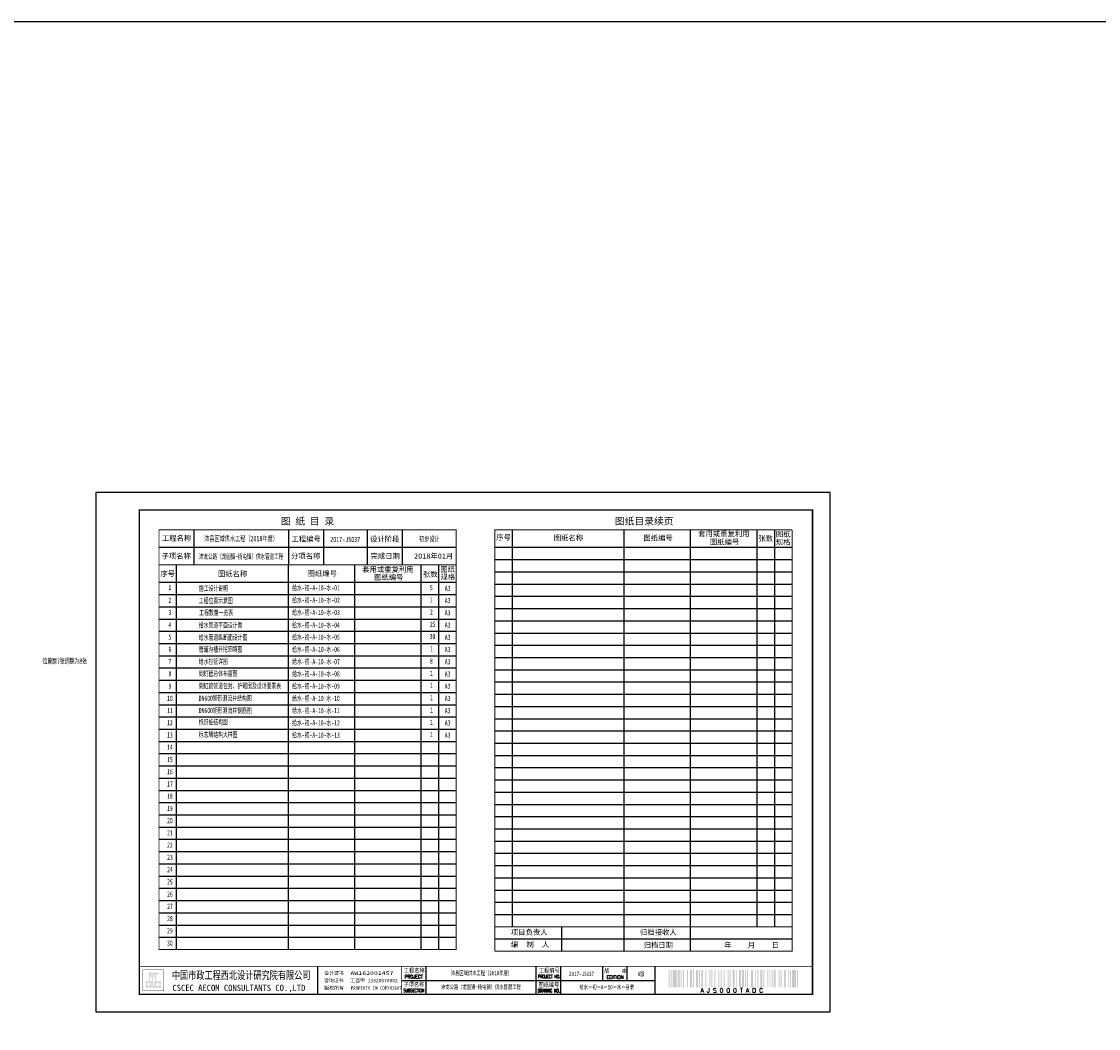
# Model space of a CAD drawing. Extents: x 5956 to 11120, y 3346 to 7374.
# Tile 7 of 9: x 7835 to 8451, y 5085 to 5661. Entities that reach past the tile are written whole.
import ezdxf
from ezdxf.enums import TextEntityAlignment as Align

# ---------------------------------------------------------------- set-up
doc = ezdxf.new("R2010")
doc.units = 0
doc.layers.get('0').update_dxf_attribs({"linetype": 'CONTINUOUS'})
for name, color, linetype in [('GPSCOMMON', 7, 'CONTINUOUS'), ('PP-COM', 7, 'CONTINUOUS'), ('可编辑', 7, 'CONTINUOUS')]:
    doc.layers.add(name, color=color, linetype=linetype)
doc.styles.get("Standard").update_dxf_attribs({"font": 'rs.shx', "bigfont": 'hztxt.shx'})
doc.styles.add('图签', font='txt', dxfattribs={"width": 0.66})
doc.styles.add('图签 1', font='romanc.shx', dxfattribs={"width": 0.8})
doc.styles.add('宋体', font='txt')

# ---------------------------------------------------------------- blocks, each defined once
blk = doc.blocks.new('*U15')
at = {"linetype": 'Continuous', "ltscale": 0.055}
h = blk.add_hatch(color=5, dxfattribs=at)
h.paths.add_polyline_path([(29.58, 15.44), (29.58, 14.79), (29.15, 14.79), (29.15, 16.46), (29.58, 16.46), (29.58, 15.89), (29.99, 15.89), (29.99, 17.52), (28.74, 17.52), (28.74, 13.8), (29.99, 13.8), (29.99, 15.44)])
h.paths.add_polyline_path([(30.4, 15.44), (30.4, 13.8), (31.92, 13.8), (31.92, 17.52), (30.81, 17.52), (30.81, 21.38), (31.51, 21.38), (31.51, 19.57), (31.92, 19.57), (31.92, 22.37), (30.4, 22.37), (30.4, 16.46), (31.51, 16.46), (31.51, 14.79), (30.81, 14.79), (30.81, 15.44)])
h.paths.add_polyline_path([(33.3, 17.52), (33.3, 14.79), (32.74, 14.79), (32.74, 21.38), (33.3, 21.38), (33.3, 19.57), (33.71, 19.57), (33.71, 22.37), (32.33, 22.37), (32.33, 13.8), (33.71, 13.8), (33.71, 17.52)])
h.paths.add_polyline_path([(35.66, 22.37), (34.12, 22.37), (34.12, 13.8), (35.66, 13.8), (35.66, 14.79), (34.53, 14.79), (34.53, 16.46), (35.66, 16.46), (35.66, 17.52), (34.53, 17.52), (34.53, 21.38), (35.66, 21.38)])
h.paths.add_polyline_path([(36.9, 15.44), (36.9, 14.79), (36.48, 14.79), (36.48, 16.46), (36.9, 16.46), (36.9, 15.89), (37.31, 15.89), (37.31, 17.52), (36.07, 17.52), (36.07, 13.8), (37.31, 13.8), (37.31, 15.44)])
at = {"color": 5}
blk.add_line((410, 275), (410, 287), dxfattribs=at)
for p, q in [((127, 10), (127, 26)), ((189, 10), (189, 26)), ((252, 10), (252, 26)), ((266, 10), (266, 26)), ((290, 18), (290, 26)), ((304, 18), (304, 26)), ((320, 10), (320, 26)), ((175, 18), (320, 18))]:
    blk.add_line(p, q)
at = {"color": 7}
blk.add_lwpolyline([(0, 0), (420, 0), (420, 297), (0, 297)], close=True, dxfattribs=at)
blk.add_lwpolyline([(410, 10, 1, 1, 0), (410, 287, 0.75, 0.75, 0), (25, 287, 0.75, 0.75, 0), (25, 10, 0.75, 0.75, 0), (410, 10, 0.75, 0.75, 0)], format="xyseb", dxfattribs=at)
at = {"color": 7, "const_width": 0.5}
blk.add_lwpolyline([(410, 26), (410, 10), (25, 10), (25, 26), (410, 26)], dxfattribs=at)
for points in [[(175, 10, 0.5, 0.5, 0), (175, 26, 0, 0, 0)], [(320, 10.34, 0.5, 0.5, 0), (320, 26, 0, 0, 0)]]:
    blk.add_lwpolyline(points, format="xyseb")
at = {"color": 5, "const_width": 0.129}
blk.add_lwpolyline([(27, 12), (39, 12), (39, 24), (27, 24)], close=True, dxfattribs=at)
for points in [[(327.65, 13.95), (327.65, 23.95), (328.2, 13.95), (328.2, 23.95)], [(328.85, 13.95), (328.85, 23.95), (329.4, 13.95), (329.4, 23.95)], [(330.05, 13.95), (330.05, 23.95), (332.25, 13.95), (332.25, 23.95)], [(332.9, 13.95), (332.9, 23.95), (334, 13.95), (334, 23.95)], [(334.65, 13.95), (334.65, 23.95), (335.2, 13.95), (335.2, 23.95)], [(335.85, 13.95), (335.85, 23.95), (336.4, 13.95), (336.4, 23.95)], [(338.15, 13.95), (338.15, 23.95), (338.7, 13.95), (338.7, 23.95)], [(339.9, 13.95), (339.9, 23.95), (341, 13.95), (341, 23.95)], [(341.65, 13.95), (341.65, 23.95), (342.2, 13.95), (342.2, 23.95)], [(343.4, 13.95), (343.4, 23.95), (344.5, 13.95), (344.5, 23.95)], [(345.15, 13.95), (345.15, 23.95), (345.7, 13.95), (345.7, 23.95)], [(346.35, 13.95), (346.35, 23.95), (347.45, 13.95), (347.45, 23.95)], [(348.65, 13.95), (348.65, 23.95), (349.2, 13.95), (349.2, 23.95)], [(350.95, 13.95), (350.95, 23.95), (351.5, 13.95), (351.5, 23.95)], [(352.15, 13.95), (352.15, 23.95), (352.7, 13.95), (352.7, 23.95)], [(353.9, 13.95), (353.9, 23.95), (354.45, 13.95), (354.45, 23.95)], [(356.2, 13.95), (356.2, 23.95), (356.75, 13.95), (356.75, 23.95)], [(357.4, 13.95), (357.4, 23.95), (357.95, 13.95), (357.95, 23.95)], [(359.15, 13.95), (359.15, 23.95), (359.7, 13.95), (359.7, 23.95)], [(361.45, 13.95), (361.45, 23.95), (362, 13.95), (362, 23.95)], [(362.65, 13.95), (362.65, 23.95), (363.2, 13.95), (363.2, 23.95)], [(364.4, 13.95), (364.4, 23.95), (365.5, 13.95), (365.5, 23.95)], [(366.15, 13.95), (366.15, 23.95), (366.7, 13.95), (366.7, 23.95)], [(367.9, 13.95), (367.9, 23.95), (369, 13.95), (369, 23.95)], [(369.65, 13.95), (369.65, 23.95), (370.75, 13.95), (370.75, 23.95)], [(371.4, 13.95), (371.4, 23.95), (371.95, 13.95), (371.95, 23.95)], [(372.6, 13.95), (372.6, 23.95), (373.15, 13.95), (373.15, 23.95)], [(374.9, 13.95), (374.9, 23.95), (376, 13.95), (376, 23.95)], [(377.2, 13.95), (377.2, 23.95), (377.75, 13.95), (377.75, 23.95)], [(378.4, 13.95), (378.4, 23.95), (378.95, 13.95), (378.95, 23.95)], [(380.15, 13.95), (380.15, 23.95), (381.25, 13.95), (381.25, 23.95)], [(381.9, 13.95), (381.9, 23.95), (382.45, 13.95), (382.45, 23.95)], [(384.2, 13.95), (384.2, 23.95), (384.75, 13.95), (384.75, 23.95)], [(385.4, 13.95), (385.4, 23.95), (385.95, 13.95), (385.95, 23.95)], [(386.6, 13.95), (386.6, 23.95), (387.15, 13.95), (387.15, 23.95)], [(387.8, 13.95), (387.8, 23.95), (388.9, 13.95), (388.9, 23.95)], [(390.65, 13.95), (390.65, 23.95), (391.2, 13.95), (391.2, 23.95)], [(391.85, 13.95), (391.85, 23.95), (392.4, 13.95), (392.4, 23.95)], [(393.6, 13.95), (393.6, 23.95), (394.7, 13.95), (394.7, 23.95)], [(395.9, 13.95), (395.9, 23.95), (396.45, 13.95), (396.45, 23.95)], [(397.1, 13.95), (397.1, 23.95), (397.65, 13.95), (397.65, 23.95)], [(398.3, 13.95), (398.3, 23.95), (400.5, 13.95), (400.5, 23.95)], [(401.15, 13.95), (401.15, 23.95), (401.7, 13.95), (401.7, 23.95)], [(401.7, 13.95), (401.7, 23.95), (401.7, 13.95), (401.7, 23.95)], [(401.7, 13.95), (401.7, 23.95), (401.7, 13.95), (401.7, 23.95)], [(401.7, 13.95), (401.7, 23.95), (401.7, 13.95), (401.7, 23.95)], [(401.7, 13.95), (401.7, 23.95), (401.7, 13.95), (401.7, 23.95)], [(401.7, 13.95), (401.7, 23.95), (401.7, 13.95), (401.7, 23.95)], [(401.7, 13.95), (401.7, 23.95), (401.7, 13.95), (401.7, 23.95)], [(401.7, 13.95), (401.7, 23.95), (401.7, 13.95), (401.7, 23.95)], [(401.7, 13.95), (401.7, 23.95), (401.7, 13.95), (401.7, 23.95)], [(401.7, 13.95), (401.7, 23.95), (401.7, 13.95), (401.7, 23.95)], [(401.7, 13.95), (401.7, 23.95), (401.7, 13.95), (401.7, 23.95)], [(401.7, 13.95), (401.7, 23.95), (401.7, 13.95), (401.7, 23.95)], [(401.7, 13.95), (401.7, 23.95), (401.7, 13.95), (401.7, 23.95)], [(401.7, 13.95), (401.7, 23.95), (401.7, 13.95), (401.7, 23.95)], [(401.7, 13.95), (401.7, 23.95), (401.7, 13.95), (401.7, 23.95)], [(401.7, 13.95), (401.7, 23.95), (401.7, 13.95), (401.7, 23.95)], [(401.7, 13.95), (401.7, 23.95), (401.7, 13.95), (401.7, 23.95)], [(401.7, 13.95), (401.7, 23.95), (401.7, 13.95), (401.7, 23.95)]]:
    blk.add_solid(points)
at = {"color": 7, "linetype": 'Continuous'}
for s, height, style, width, p in [('工程名称', 2.5, '图签', 0.85, (182.18, 22.37)), ('工程编号', 2.5, '图签', 0.85, (259.42, 22.41)), ('版    本', 2.5, '图签', 0.85, (297.36, 22.27)), ('PROJECT', 2, '图签 1', 0.85, (181.94, 19.14)), ('PROJECT NO.', 2, '图签 1', 0.59, (259.35, 19.15)), ('子项名称', 2.5, '图签', 0.85, (182.05, 14.39)), ('SUBSECTION', 2, '图签 1', 0.6, (182.02, 11.15)), ('图纸编号', 2.5, '图签', 0.85, (259.21, 14.17)), ('DRAWING NO.', 2, '图签 1', 0.59, (259.16, 11.1))]:
    blk.add_text(s, height=height, dxfattribs=dict(at, style=style, width=width)).set_placement(p, align=Align.CENTER)
at = {"color": 7, "linetype": 'Continuous', "style": '图签'}
for s, height, width, p in [('中国市政工程西北设计研究院有限公司', 4.5, 0.74, (43.58, 18.68)), ('AW162001457', 2, 1.64, (145.73, 21.13)), ('CSCEC AECOM CONSULTANTS CO.,LTD', 3.5, 1.03, (43.89, 11.97)), ('PROPERTY IN COPYRIGHT', 2, 0.85, (145.91, 12.6))]:
    blk.add_text(s, height=height, dxfattribs=dict(at, width=width)).set_placement(p)
for s, p in [('咨询证书', (130.56, 16.9)), ('设计证书', (130.66, 21.11)), ('工咨甲 13320070002', (145.61, 16.9)), ('版权所有', (130.76, 12.66))]:
    blk.add_text(s, height=2, dxfattribs=at).set_placement(p)
at = {"color": 7, "linetype": 'Continuous', "style": '图签 1'}
blk.add_text('EDITION', height=2, dxfattribs=at).set_placement((297.12, 18.85), align=Align.CENTER)
blk.add_text('A J S 0 0 0 T A D C ', height=2.5).set_placement((364.68, 13.45), align=Align.TOP_CENTER)
at = {"style": '图签'}
for tag, height, width, p, p2 in [('工程名称-图框', 3, 1.737888, (59.04, 269.15), (107.24, 269.15)), ('工程编号-图框', 3, 0.802427, (131.58, 268.64), (153.83, 268.64)), ('设计阶段-图框', 3, 0.802427, (179.72, 268.93), (201.97, 268.93)), ('子项名称-图框', 3, 1.737888, (59.04, 258.93), (107.24, 258.93)), ('工程名称', 2.5, 4.154745, (191.08, 20.92), (250.17, 20.92)), ('工程编号', 2.5, 1.564732, (266.8, 20.47), (289.06, 20.47)), ('版本', 2.5, 1.989659, (304.84, 20.4), (318.99, 20.4)), ('子项名称', 2.5, 4.226601, (190.24, 12.96), (250.36, 12.96)), ('图纸编号', 2.5, 3.659373, (266.3, 12.87), (318.35, 12.87))]:
    blk.add_attdef(tag, text='', height=height, dxfattribs=dict(at, width=width)).set_placement(p, p2, align=Align.FIT)
blk = doc.blocks.new('20180504.1607227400')
at = {"layer": 'GPSCOMMON'}
blk.add_lwpolyline([(5955.72, 5660.57), (9942.33, 5660.57), (9942.33, 4036.06), (5955.72, 4036.06)], close=True, dxfattribs=at)
at = {"layer": '可编辑'}
for p, q in [((7933.9, 5369.87), (7933.9, 5349.87)), ((7987.9, 5369.87), (7987.9, 5349.87)), ((8007.9, 5369.87), (8007.9, 5349.87)), ((8032.9, 5369.87), (8032.9, 5349.87)), ((8052.9, 5369.87), (8052.9, 5349.87)), ((8116.03, 5142.87), (8116.03, 5369.87)), ((8180.03, 5128.87), (8180.03, 5369.87)), ((8217.91, 5128.87), (8217.91, 5369.87)), ((8256.03, 5142.87), (8256.03, 5369.87)), ((8266.03, 5142.87), (8266.03, 5369.87)), ((7913.9, 5359.87), (8083.9, 5359.87)), ((8106.03, 5359.87), (8276.03, 5359.87)), ((8106.03, 5352.87), (8276.03, 5352.87)), ((7923.9, 5129.87), (7923.9, 5349.87)), ((7987.9, 5129.87), (7987.9, 5349.87)), ((8025.9, 5129.87), (8025.9, 5349.87)), ((8063.9, 5129.87), (8063.9, 5349.87)), ((8073.9, 5129.87), (8073.9, 5349.87)), ((8106.03, 5345.87), (8276.03, 5345.87)), ((7913.9, 5339.87), (8083.9, 5339.87)), ((8106.03, 5338.87), (8276.03, 5338.87)), ((7913.9, 5332.87), (8083.9, 5332.87)), ((8106.03, 5331.87), (8276.03, 5331.87)), ((7913.9, 5325.87), (8083.9, 5325.87)), ((8106.03, 5324.87), (8276.03, 5324.87)), ((7913.9, 5318.87), (8083.9, 5318.87)), ((8106.03, 5317.87), (8276.03, 5317.87)), ((7913.9, 5311.87), (8083.9, 5311.87)), ((8106.03, 5310.87), (8276.03, 5310.87)), ((7913.9, 5304.87), (8083.9, 5304.87)), ((8106.03, 5303.87), (8276.03, 5303.87)), ((7913.9, 5297.87), (8083.9, 5297.87)), ((8106.03, 5296.87), (8276.03, 5296.87)), ((7913.9, 5290.87), (8083.9, 5290.87)), ((8106.03, 5289.87), (8276.03, 5289.87)), ((7913.9, 5283.87), (8083.9, 5283.87)), ((8106.03, 5282.87), (8276.03, 5282.87)), ((7913.9, 5276.87), (8083.9, 5276.87)), ((8106.03, 5275.87), (8276.03, 5275.87)), ((7913.9, 5269.87), (8083.9, 5269.87)), ((8106.03, 5268.87), (8276.03, 5268.87)), ((7913.9, 5262.87), (8083.9, 5262.87)), ((8106.03, 5261.87), (8276.03, 5261.87)), ((7913.9, 5255.87), (8083.9, 5255.87)), ((8106.03, 5254.87), (8276.03, 5254.87)), ((7913.9, 5248.87), (8083.9, 5248.87)), ((8106.03, 5247.87), (8276.03, 5247.87)), ((7913.9, 5241.87), (8083.9, 5241.87)), ((8106.03, 5240.87), (8276.03, 5240.87)), ((7913.9, 5234.87), (8083.9, 5234.87)), ((8106.03, 5233.87), (8276.03, 5233.87)), ((7913.9, 5227.87), (8083.9, 5227.87)), ((8106.03, 5226.87), (8276.03, 5226.87)), ((7913.9, 5220.87), (8083.9, 5220.87)), ((8106.03, 5219.87), (8276.03, 5219.87)), ((7913.9, 5213.87), (8083.9, 5213.87)), ((8106.03, 5212.87), (8276.03, 5212.87)), ((7913.9, 5206.87), (8083.9, 5206.87)), ((8106.03, 5205.87), (8276.03, 5205.87)), ((7913.9, 5199.87), (8083.9, 5199.87)), ((8106.03, 5198.87), (8276.03, 5198.87)), ((7913.9, 5192.87), (8083.9, 5192.87)), ((8106.03, 5191.87), (8276.03, 5191.87)), ((7913.9, 5185.87), (8083.9, 5185.87)), ((8106.03, 5184.87), (8276.03, 5184.87)), ((7913.9, 5178.87), (8083.9, 5178.87)), ((8106.03, 5177.87), (8276.03, 5177.87)), ((7913.9, 5171.87), (8083.9, 5171.87)), ((8106.03, 5170.87), (8276.03, 5170.87)), ((7913.9, 5164.87), (8083.9, 5164.87)), ((8106.03, 5163.87), (8276.03, 5163.87)), ((7913.9, 5157.87), (8083.9, 5157.87)), ((8106.03, 5156.87), (8276.03, 5156.87)), ((7913.9, 5150.87), (8083.9, 5150.87)), ((8106.03, 5149.87), (8276.03, 5149.87)), ((7913.9, 5143.87), (8083.9, 5143.87)), ((8144.03, 5142.87), (8144.03, 5128.87)), ((7913.9, 5136.87), (8083.9, 5136.87)), ((8106.03, 5135.87), (8276.03, 5135.87))]:
    blk.add_line(p, q, dxfattribs=at)
at = {"layer": '可编辑', "const_width": 0.5}
for points in [[(7913.9, 5129.87), (7913.9, 5369.87), (8083.9, 5369.87), (8083.9, 5129.87), (7913.9, 5129.87)], [(8106.03, 5128.87), (8106.03, 5369.87), (8276.03, 5369.87)], [(8276.03, 5369.87), (8276.03, 5128.87), (8106.03, 5128.87)], [(7913.9, 5349.87), (8083.9, 5349.87)], [(8106.03, 5142.87), (8276.03, 5142.87)]]:
    blk.add_lwpolyline(points, dxfattribs=at)
at = {"layer": 'PP-COM'}
ref = blk.add_blockref('*U15', (7877.68, 5094.23), dxfattribs=at)
ref.add_attrib('图纸编号', '给水－初－A－10－水－目录', dxfattribs={"layer": '0', "color": 1, "height": 2.5, "style": '图签', "width": 0.7}).set_placement((8170, 5107.1), align=Align.CENTER)
ref.add_attrib('版本', 'A版', dxfattribs={"layer": '0', "color": 0, "height": 2.5, "style": '图签', "width": 0.7}).set_placement((8189.59, 5114.62), align=Align.CENTER)
ref.add_attrib('工程编号', '2017-JS037', dxfattribs={"layer": '0', "color": 1, "height": 2.5, "style": '图签', "width": 0.7}).set_placement((8155.6, 5114.7), align=Align.CENTER)
ref.add_attrib('子项名称', '沛龙公路（龙固镇~杨屯镇）供水管道工程', dxfattribs={"layer": '0', "color": 1, "height": 2.5, "style": '图签', "width": 0.7}).set_placement((8097.98, 5107.19), align=Align.CENTER)
ref.add_attrib('工程名称', '沛县区域供水工程（2018年度）', dxfattribs={"layer": '0', "color": 1, "height": 2.5, "style": '图签', "width": 0.7}).set_placement((8098.3, 5115.15), align=Align.CENTER)
ref.add_attrib('工程名称-图框', '沛县区域供水工程（2018年度）', dxfattribs={"layer": '0', "color": 1, "height": 3, "style": '图签', "width": 0.7}).set_placement((7960.81, 5363.37), align=Align.CENTER)
ref.add_attrib('子项名称-图框', '沛龙公路（龙固镇~杨屯镇）供水管道工程', dxfattribs={"layer": '0', "color": 1, "height": 3, "style": '图签', "width": 0.607217}).set_placement((7936.71, 5353.16), (7984.91, 5353.16), align=Align.FIT)
ref.add_attrib('工程编号-图框', '2017-JS037', dxfattribs={"layer": '0', "color": 1, "height": 3, "style": '图签', "width": 0.7}).set_placement((8020.38, 5362.87), align=Align.CENTER)
ref.add_attrib('设计阶段-图框', '初步设计', dxfattribs={"layer": '0', "color": 0, "height": 3, "style": '图签', "width": 0.7}).set_placement((8068.52, 5363.16), align=Align.CENTER)
at = {"layer": '可编辑', "style": '宋体'}
for s, p in [('图 纸 目 录', (7998.82, 5374.94)), ('图纸目录续页', (8191.41, 5374.94))]:
    blk.add_text(s, height=4, dxfattribs=at).set_placement(p, align=Align.MIDDLE)
at = {"layer": '可编辑', "style": '图签', "width": 0.66}
for s, p in [('施工设计说明', (7936.67, 5334.92)), ('给水-初-A-10-水-01', (7990.05, 5335.22)), ('5', (8068.86, 5335.35)), ('A3', (8077.37, 5334.96)), ('工程位置示意图', (7936.65, 5327.89)), ('给水-初-A-10-水-02', (7990.05, 5328.19)), ('1', (8068.68, 5328.35)), ('A3', (8077.37, 5327.96)), ('工程数量一览表', (7936.89, 5321.01)), ('给水-初-A-10-水-03', (7990.05, 5321.18)), ('2', (8068.86, 5321.35)), ('A3', (8077.37, 5320.96)), ('给水管道平面设计图', (7936.66, 5313.87)), ('给水-初-A-10-水-04', (7990.05, 5313.93)), ('25', (8068.86, 5314.35)), ('A3', (8077.37, 5313.96)), ('给水管道纵断面设计图', (7936.66, 5306.87)), ('给水-初-A-10-水-05', (7990.05, 5307.03)), ('30', (8068.68, 5307.35)), ('A3', (8077.37, 5306.96)), ('管道沟槽开挖回填图', (7936.62, 5300.07)), ('给水-初-A-10-水-06', (7990.05, 5300.03)), ('1', (8068.86, 5300.35)), ('A3', (8077.37, 5299.96)), ('给水拉管详图', (7936.62, 5293.07)), ('给水-初-A-10-水-07', (7990.05, 5293.03)), ('A3', (8077.37, 5292.96)), ('倒虹管总体布置图', (7936.62, 5286.16)), ('给水-初-A-10-水-08', (7990.05, 5286.03)), ('1', (8068.86, 5286.35)), ('A3', (8077.37, 5285.96)), ('倒虹管管道包封、护砌图及设计要素表', (7936.62, 5279.16)), ('给水-初-A-10-水-09', (7990.05, 5279.03)), ('1', (8068.86, 5279.35)), ('A3', (8077.37, 5278.96)), ('DN600矩形测流井结构图', (7936.62, 5272.07)), ('给水-初-A-10-水-10', (7990.05, 5272.03)), ('1', (8068.86, 5272.35)), ('A3', (8077.37, 5271.96)), ('DN600矩形测流井钢筋图', (7936.62, 5265.07)), ('给水-初-A-10-水-11', (7990.05, 5265.03)), ('1', (8068.86, 5265.35)), ('A3', (8077.37, 5264.96)), ('标识桩结构图', (7936.62, 5258.44)), ('给水-初-A-10-水-12', (7990.05, 5258.03)), ('1', (8068.86, 5258.35)), ('A3', (8077.37, 5257.96)), ('标志牌结构大样图', (7936.62, 5251.26)), ('给水-初-A-10-水-13', (7990.05, 5251.03)), ('1', (8068.86, 5251.35)), ('A3', (8077.37, 5250.96))]:
    blk.add_text(s, height=3, dxfattribs=at).set_placement(p)
at = {"layer": '可编辑', "color": 1, "style": '图签', "width": 0.66}
for s, p in [('拉管原7张调整为8张', (7847.25, 5293.35)), ('8', (8068.86, 5293.35))]:
    blk.add_text(s, height=3, dxfattribs=at).set_placement(p)
at = {"layer": '可编辑', "char_height": 3}
for s, insert, width, attachment_point, style in [('工程名称', (7915.56, 5366.58), 17.0323, 1, '宋体'), ('设计阶段', (8034.64, 5366.13), 17.6273, 1, '宋体'), ('序号', (8106.75, 5367.08), 17.6273, 1, '宋体'), ('图纸名称', (8139.74, 5366.82), 17.6273, 1, '宋体'), ('图纸编号', (8190.95, 5366.73), 17.6273, 1, '宋体'), ('套用或重复利用', (8222.25, 5369.09), 33.6222, 1, '宋体'), ('张数', (8256.74, 5366.48), 17.6273, 1, '宋体'), ('图纸', (8266.71, 5368.87), 17.6273, 1, '宋体'), ('图纸编号', (8228.99, 5364.45), 17.6273, 1, '宋体'), ('规格', (8266.68, 5364.39), 17.6273, 1, '宋体'), ('子项名称', (7915.33, 5356.39), 17.6273, 1, '宋体'), ('分项名称', (7989.38, 5356.39), 18.4455, 1, '宋体'), ('完成日期', (8034.87, 5356.39), 17.6273, 1, '宋体'), ('序号', (7914.66, 5346.27), 17.6273, 1, '宋体'), ('图纸名称', (7947.58, 5346.28), 17.6273, 1, '宋体'), ('图纸编号', (7998.89, 5346.37), 17.6273, 1, '宋体'), ('套用或重复利用', (8030.13, 5348.76), 31.9137, 1, '宋体'), ('图纸', (8074.81, 5348.79), 17.6273, 1, '宋体'), ('图纸编号', (8036.9, 5344.24), 17.6273, 1, '宋体'), ('张数', (8064.9, 5345.96), 17.6273, 1, '宋体'), ('规格', (8074.84, 5344.44), 17.6273, 1, '宋体'), ('1', (7920.13, 5338.45), 6.7711, 2, '图签'), ('2', (7920.13, 5331.05), 6.7711, 2, '图签'), ('3', (7920.13, 5324.14), 6.7711, 2, '图签'), ('4', (7920.13, 5317.13), 6.7711, 2, '图签'), ('5', (7920.13, 5310.07), 6.7711, 2, '图签'), ('6', (7920.13, 5303.07), 6.7711, 2, '图签'), ('7', (7920.13, 5296.07), 6.7711, 2, '图签'), ('8', (7920.13, 5289.07), 6.7711, 2, '图签'), ('9', (7920.13, 5282.07), 6.7711, 2, '图签'), ('10', (7920.13, 5275.07), 6.7711, 2, '图签'), ('11', (7920.13, 5268.07), 6.7711, 2, '图签'), ('12', (7920.13, 5261.07), 6.7711, 2, '图签'), ('13', (7920.13, 5254.07), 6.7711, 2, '图签'), ('14', (7920.13, 5247.07), 6.7711, 2, '图签'), ('15', (7920.13, 5240.07), 6.7711, 2, '图签'), ('16', (7920.13, 5233.07), 6.7711, 2, '图签'), ('17', (7920.13, 5226.07), 6.7711, 2, '图签'), ('18', (7920.13, 5219.07), 6.7711, 2, '图签'), ('19', (7920.13, 5212.07), 6.7711, 2, '图签'), ('20', (7920.13, 5205.07), 6.7711, 2, '图签'), ('21', (7920.13, 5198.07), 6.7711, 2, '图签'), ('22', (7920.13, 5191.07), 6.7711, 2, '图签'), ('23', (7920.13, 5184.07), 6.7711, 2, '图签'), ('24', (7920.13, 5177.07), 6.7711, 2, '图签'), ('25', (7920.13, 5170.07), 6.7711, 2, '图签'), ('26', (7920.13, 5163.07), 6.7711, 2, '图签'), ('27', (7920.13, 5156.07), 6.7711, 2, '图签'), ('28', (7920.13, 5149.07), 6.7711, 2, '图签'), ('29', (7920.13, 5142.07), 6.7711, 2, '图签'), ('项目负责人', (8115.15, 5141.22), 21.6808, 1, '宋体'), ('归档接收人', (8189.03, 5141.22), 21.6808, 1, '宋体'), ('30', (7920.13, 5135.07), 6.7711, 2, '图签'), ('编  制  人', (8115.15, 5134.22), 21.6808, 1, '宋体'), ('归档日期', (8199.46, 5132.25), 18.6623, 5, '宋体'), ('年    月    日', (8252.82, 5132.25), 34.096, 5, '宋体')]:
    blk.add_mtext(s, dxfattribs=dict(at, insert=insert, width=width, attachment_point=attachment_point, style=style))
at = {"layer": '可编辑', "insert": (7989.65, 5366.16), "char_height": 3, "width": 18.4005, "attachment_point": 1, "line_spacing_factor": 0.8, "style": '宋体'}
blk.add_mtext('工程编号', dxfattribs=at)
at = {"layer": '可编辑', "color": 1, "insert": (8059.76, 5356.39), "char_height": 3, "width": 23.6222, "attachment_point": 1, "style": '宋体'}
blk.add_mtext('2018年01月', dxfattribs=at)

msp = doc.modelspace()

# ---------------------------------------------------------------- block references
at = {"layer": 'GPSCOMMON'}
msp.add_blockref('20180504.1607227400', (0, 0), dxfattribs=at)

doc.saveas('drawing.dxf')
